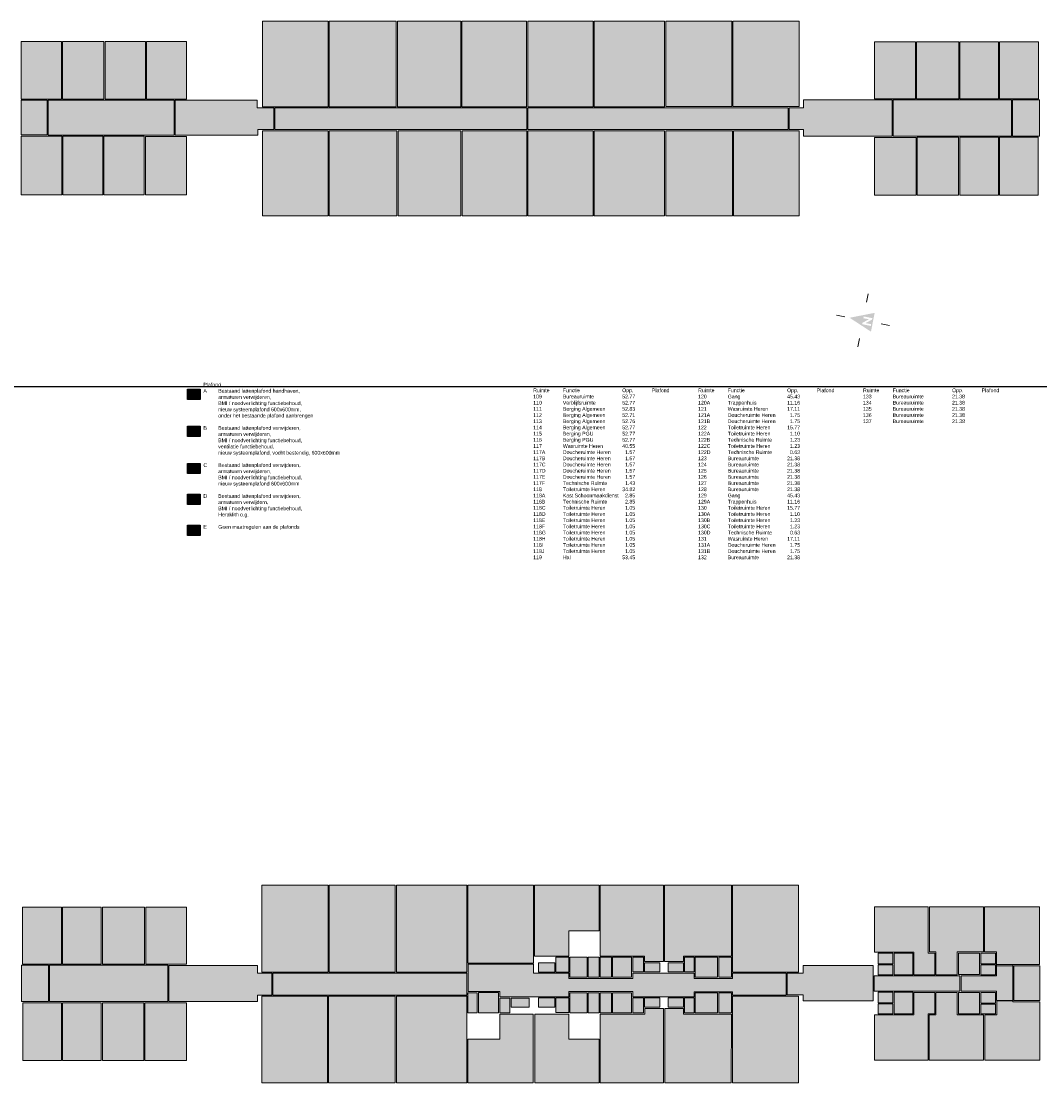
# Model space of a CAD drawing. Header units: millimetres. Extents: x 362177 to 5000048, y 157834 to 733119.
# Tile 138 of 152: x 901387 to 1000220, y 628377 to 731368. Entities that reach past the tile are written whole.
import ezdxf

# ---------------------------------------------------------------- set-up
doc = ezdxf.new("R2010")
doc.units = ezdxf.units.MM
doc.set_wipeout_variables(frame=1)
doc.layers.get('DEFPOINTS').update_dxf_attribs({"color": 255})
doc.layers.add('X-L0_C_afwerking', color=7, linetype='Continuous', lineweight=5)
doc.layers.add('X-L0_C_plafondafwerking', color=7, linetype='Continuous')
doc.styles.add('DVD_VBC_Arial', font='arial.ttf')

# ---------------------------------------------------------------- blocks, each defined once
blk = doc.blocks.new('DVDVB_05_-S-_noordpijl1191')
at = {"color": 7, "linetype": 'Continuous', "lineweight": 13}
for p, q in [((0, 13.04), (0, 9.04)), ((-13.04, -0.01), (-9.04, -0.01)), ((13.04, -0.01), (9.04, -0.01)), ((0, -13.05), (0, -9.05))]:
    blk.add_line(p, q, dxfattribs=at)
at = {"color": 7, "linetype": 'Continuous', "lineweight": 0, "extrusion": (0, 0, -1)}
blk.add_solid([(4.64, -4.86), (0, 6.62), (-4.64, -4.86)], dxfattribs=at)
blk.add_wipeout([(-1.92, 0), (-1.2, 0), (1.06, -2.75), (1.06, 0), (1.92, 0), (1.92, -4.27), (1.21, -4.27), (-1.06, -1.51), (-1.06, -4.27), (-1.92, -4.27)])

msp = doc.modelspace()

# ---------------------------------------------------------------- hatches: boundary and pattern name
at = {"layer": 'X-L0_C_plafondafwerking', "transparency": 33554559}
h = msp.add_hatch(color=31, dxfattribs=at)
h.dxf.hatch_style = 1
h.paths.add_polyline_path([(924795, 731363), (924795, 723075), (931160, 723075), (931160, 731363)])
h = msp.add_hatch(color=51, dxfattribs=at)
h.dxf.hatch_style = 1
h.paths.add_polyline_path([(931270, 731363), (937782, 731363), (937782, 723073), (931270, 723073)])
h = msp.add_hatch(color=51, dxfattribs=at)
h.dxf.hatch_style = 1
h.paths.add_polyline_path([(937892, 731368), (944032, 731368), (944032, 723072), (937892, 723072)])
h = msp.add_hatch(color=51, dxfattribs=at)
h.dxf.hatch_style = 1
h.paths.add_polyline_path([(944142, 731363), (950419, 731363), (950419, 723072), (944142, 723072)])
h = msp.add_hatch(color=51, dxfattribs=at)
h.dxf.hatch_style = 1
h.paths.add_polyline_path([(950529, 731363), (956878, 731363), (956878, 723074), (950529, 723074)])
h = msp.add_hatch(color=51, dxfattribs=at)
h.dxf.hatch_style = 1
h.paths.add_polyline_path([(956988, 731363), (963819, 731363), (963819, 723077), (956988, 723077)])
h = msp.add_hatch(color=51, dxfattribs=at)
h.dxf.hatch_style = 1
h.paths.add_polyline_path([(963929, 731363), (970341, 731363), (970341, 723082), (963929, 723082)])
h = msp.add_hatch(color=31, dxfattribs=at)
h.dxf.hatch_style = 1
h.paths.add_polyline_path([(976860, 731363), (970451, 731363), (970451, 723082), (976870.4, 723090.1)])
h = msp.add_hatch(color=51, dxfattribs=at)
h.dxf.hatch_style = 1
h.paths.add_polyline_path([(901387, 723810), (901387, 729414), (905296, 729414), (905296, 723810)])
h = msp.add_hatch(color=51, dxfattribs=at)
h.dxf.hatch_style = 1
h.paths.add_polyline_path([(905406, 729414), (909408, 729414), (909408, 723812), (905406, 723812)])
h = msp.add_hatch(color=51, dxfattribs=at)
h.dxf.hatch_style = 1
h.paths.add_polyline_path([(909518, 729414), (913440, 729414), (913440, 723816), (909518, 723816)])
h = msp.add_hatch(color=51, dxfattribs=at)
h.dxf.hatch_style = 1
h.paths.add_polyline_path([(917422, 729414), (913550, 729414), (913550, 723819), (917422, 723819)])
h = msp.add_hatch(color=51, dxfattribs=at)
h.dxf.hatch_style = 1
h.paths.add_polyline_path([(984189, 729382), (988152, 729382), (988152, 723851), (984189, 723851)])
h = msp.add_hatch(color=51, dxfattribs=at)
h.dxf.hatch_style = 1
h.paths.add_polyline_path([(988262, 729382), (992351, 729382), (992351, 723851), (988262, 723851)])
h = msp.add_hatch(color=51, dxfattribs=at)
h.dxf.hatch_style = 1
h.paths.add_polyline_path([(992461, 729382), (996212, 729382), (996212, 723851), (992461, 723851)])
h = msp.add_hatch(color=51, dxfattribs=at)
h.dxf.hatch_style = 1
h.paths.add_polyline_path([(996322, 729382), (1000086, 729382), (1000086, 723851), (996322, 723851)])
h = msp.add_hatch(color=103, dxfattribs=at)
h.dxf.hatch_style = 1
h.paths.add_polyline_path([(901387, 720331), (901387, 723700), (903901, 723700), (903901, 720331)])
h = msp.add_hatch(color=103, dxfattribs=at)
h.dxf.hatch_style = 1
h.paths.add_polyline_path([(904011, 723705), (916214, 723705), (916214, 720320), (904011, 720320)])
h = msp.add_hatch(color=131, dxfattribs=at)
h.dxf.hatch_style = 1
h.paths.add_polyline_path([(916324, 723710), (916324, 720307), (924355, 720307), (924355, 720862), (925886, 720862), (925886, 722965), (924274, 722965), (924274, 723710)])
h = msp.add_hatch(color=131, dxfattribs=at)
h.dxf.hatch_style = 1
h.paths.add_polyline_path([(985890, 723741), (985890, 720218), (977300, 720218), (977300, 720856), (975910, 720856), (975910, 722972), (977295, 722972), (977295, 723742)])
h = msp.add_hatch(color=103, dxfattribs=at)
h.dxf.hatch_style = 1
h.paths.add_polyline_path([(986000, 723741), (997463, 723741), (997463, 720218), (986000, 720218)])
h = msp.add_hatch(color=103, dxfattribs=at)
h.dxf.hatch_style = 1
h.paths.add_polyline_path([(1000186, 723741), (1000186, 720218), (997573, 720218), (997573, 723741)])
h = msp.add_hatch(color=103, dxfattribs=at)
h.dxf.hatch_style = 1
h.paths.add_polyline_path([(925996, 722964), (950432, 722964), (950432, 720856), (925996, 720856)])
h = msp.add_hatch(color=103, dxfattribs=at)
h.dxf.hatch_style = 1
h.paths.add_polyline_path([(950542, 722967), (975800, 722967), (975800, 720856), (950542, 720856)])
h = msp.add_hatch(color=51, dxfattribs=at)
h.dxf.hatch_style = 1
h.paths.add_polyline_path([(905315, 714534), (905315, 720221), (901387, 720221), (901387, 714534)])
h = msp.add_hatch(color=51, dxfattribs=at)
h.dxf.hatch_style = 1
h.paths.add_polyline_path([(909308, 714534), (905425, 714534), (905425, 720212), (909308, 720212)])
h = msp.add_hatch(color=51, dxfattribs=at)
h.dxf.hatch_style = 1
h.paths.add_polyline_path([(913328, 720205), (909418, 720205), (909418, 714534), (913328, 714534)])
h = msp.add_hatch(color=31, dxfattribs=at)
h.dxf.hatch_style = 1
h.paths.add_polyline_path([(913438, 720200), (917415, 720200), (917415, 714534), (913438, 714534)])
h = msp.add_hatch(color=51, dxfattribs=at)
h.dxf.hatch_style = 1
h.paths.add_polyline_path([(924795, 712500), (924795, 720746), (931168, 720746), (931168, 712500)])
h = msp.add_hatch(color=51, dxfattribs=at)
h.dxf.hatch_style = 1
h.paths.add_polyline_path([(931278, 712500), (931278, 720746), (937848, 720746), (937848, 712500)])
h = msp.add_hatch(color=51, dxfattribs=at)
h.dxf.hatch_style = 1
h.paths.add_polyline_path([(937958, 720746), (944050, 720746), (944050, 712500), (937958, 712500)])
h = msp.add_hatch(color=51, dxfattribs=at)
h.dxf.hatch_style = 1
h.paths.add_polyline_path([(944160, 720746), (950436, 720746), (950436, 712500), (944160, 712500)])
h = msp.add_hatch(color=51, dxfattribs=at)
h.dxf.hatch_style = 1
h.paths.add_polyline_path([(950546, 720746), (956884, 720746), (956884, 712500), (950546, 712500)])
h = msp.add_hatch(color=51, dxfattribs=at)
h.dxf.hatch_style = 1
h.paths.add_polyline_path([(956994, 720746), (963822, 720746), (963822, 712500), (956994, 712500)])
h = msp.add_hatch(color=51, dxfattribs=at)
h.dxf.hatch_style = 1
h.paths.add_polyline_path([(963932, 720746), (970393, 720746), (970393, 712500), (963932, 712500)])
h = msp.add_hatch(color=31, dxfattribs=at)
h.dxf.hatch_style = 1
h.paths.add_polyline_path([(970503, 720746), (976860, 720746), (976860, 712500), (970503, 712500)])
h = msp.add_hatch(color=51, dxfattribs=at)
h.dxf.hatch_style = 1
h.paths.add_polyline_path([(984189, 714505), (988213, 714505), (988213, 720100), (984189, 720100)])
h = msp.add_hatch(color=51, dxfattribs=at)
h.dxf.hatch_style = 1
h.paths.add_polyline_path([(988318, 714496), (988318, 720108), (992346, 720108), (992346, 714496)])
h = msp.add_hatch(color=51, dxfattribs=at)
h.dxf.hatch_style = 1
h.paths.add_polyline_path([(992456, 720108), (996206, 720108), (996206, 714496), (992456, 714496)])
h = msp.add_hatch(color=51, dxfattribs=at)
h.dxf.hatch_style = 1
h.paths.add_polyline_path([(996316, 720108), (1000076, 720108), (1000076, 714496), (996316, 714496)])
h = msp.add_hatch(color=51, dxfattribs=at)
h.dxf.hatch_style = 1
h.paths.add_polyline_path([(918735, 695672.7), (917535, 695672.7), (917535, 694672.7), (918735, 694672.7)])
h = msp.add_hatch(color=31, dxfattribs=at)
h.dxf.hatch_style = 1
h.paths.add_polyline_path([(917535, 692072.7), (918735, 692072.7), (918735, 691072.7), (917535, 691072.7)])
h = msp.add_hatch(color=103, dxfattribs=at)
h.dxf.hatch_style = 1
h.paths.add_polyline_path([(917535, 688472.7), (918735, 688472.7), (918735, 687472.7), (917535, 687472.7)])
h = msp.add_hatch(color=131, dxfattribs=at)
h.dxf.hatch_style = 1
h.paths.add_polyline_path([(917535, 685472.7), (918735, 685472.7), (918735, 684472.7), (917535, 684472.7)])
h = msp.add_hatch(color=211, dxfattribs=at)
h.dxf.hatch_style = 1
h.paths.add_polyline_path([(917535, 682472.7), (918735, 682472.7), (918735, 681472.7), (917535, 681472.7)])
h = msp.add_hatch(color=31, dxfattribs=at)
h.dxf.hatch_style = 1
h.paths.add_polyline_path([(924746, 639111), (931157, 639111), (931157, 647551), (924746, 647551)])
h = msp.add_hatch(color=51, dxfattribs=at)
h.dxf.hatch_style = 1
h.paths.add_polyline_path([(937679, 647551), (931267, 647551), (931267, 639115), (937679, 639115)])
h = msp.add_hatch(color=51, dxfattribs=at)
h.dxf.hatch_style = 1
h.paths.add_polyline_path([(944620, 647551), (937789, 647551), (937789, 639109), (944620, 639109)])
h = msp.add_hatch(color=51, dxfattribs=at)
h.dxf.hatch_style = 1
h.paths.add_polyline_path([(944730, 639986), (951079, 639986), (951079, 647551), (944730, 647551)])
h = msp.add_hatch(color=51, dxfattribs=at)
h.dxf.hatch_style = 1
h.paths.add_polyline_path([(954535, 643115), (957466, 643115), (957472, 647551), (951187, 647551), (951187, 640660), (954535, 640672)])
h = msp.add_hatch(color=51, dxfattribs=at)
h.dxf.hatch_style = 1
h.paths.add_polyline_path([(957570, 640659), (961874, 640659), (961874, 640133), (963714, 640133), (963714, 647551), (957570, 647551)])
h = msp.add_hatch(color=51, dxfattribs=at)
h.dxf.hatch_style = 1
h.paths.add_polyline_path([(963813, 640133), (965653, 640133), (965653, 640659), (970319, 640659), (970319, 647551), (963813, 647551)])
h = msp.add_hatch(color=51, dxfattribs=at)
h.dxf.hatch_style = 1
h.paths.add_polyline_path([(970419, 639107), (976818, 639107), (976818, 647551), (970419, 647551)])
h = msp.add_hatch(color=51, dxfattribs=at)
h.dxf.hatch_style = 1
h.paths.add_polyline_path([(905286, 645399), (901521, 645399), (901521, 639883), (905286, 639883)])
h = msp.add_hatch(color=51, dxfattribs=at)
h.dxf.hatch_style = 1
h.paths.add_polyline_path([(909147, 645399), (905396, 645399), (905396, 639883), (909147, 639883)])
h = msp.add_hatch(color=51, dxfattribs=at)
h.dxf.hatch_style = 1
h.paths.add_polyline_path([(909257, 639883), (913346, 639883), (913346, 645399), (909257, 645399)])
h = msp.add_hatch(color=51, dxfattribs=at)
h.dxf.hatch_style = 1
h.paths.add_polyline_path([(913475, 639883), (917428, 639889), (917429, 645399), (913475, 645399)])
h = msp.add_hatch(color=51, dxfattribs=at)
h.dxf.hatch_style = 1
h.paths.add_polyline_path([(990039, 640961), (989395, 640961), (989395, 645431), (984187, 645431), (984187, 641060), (988007, 641060), (988007, 638864), (990039, 638864)])
h = msp.add_hatch(color=51, dxfattribs=at)
h.dxf.hatch_style = 1
h.paths.add_polyline_path([(994747, 645431), (989505, 645431), (989505, 641071), (990149, 641071), (990149, 638864), (992203, 638864), (992203, 641070), (994747, 641070)])
h = msp.add_hatch(color=51, dxfattribs=at)
h.dxf.hatch_style = 1
h.paths.add_polyline_path([(996035, 641070), (996035, 639842), (1000208, 639842), (1000208, 645431), (994857, 645431), (994857, 641070)])
h = msp.add_hatch(color=31, dxfattribs=at)
h.dxf.hatch_style = 1
h.paths.add_polyline_path([(985965, 640951), (984546, 640951), (984546, 639919), (985965, 639919)], flags=17)
h = msp.add_hatch(color=31, dxfattribs=at)
h.dxf.hatch_style = 1
h.paths.add_polyline_path([(987912, 640951), (986085, 640951), (986085, 638862.6), (987912, 638863.2)])
h = msp.add_hatch(color=31, dxfattribs=at)
h.dxf.hatch_style = 1
h.paths.add_polyline_path([(994382, 640952), (992348, 640952), (992348, 638873), (994382, 638873)], flags=17)
h = msp.add_hatch(color=31, dxfattribs=at)
h.dxf.hatch_style = 1
h.paths.add_polyline_path([(995920, 640951), (994747, 640951), (994501, 640951), (994501, 639919), (995920, 639919)], flags=17)
h = msp.add_hatch(color=103, dxfattribs=at)
h.dxf.hatch_style = 1
h.paths.add_polyline_path([(904035, 639773), (901421, 639773), (901421, 636250), (904035, 636250)])
h = msp.add_hatch(color=103, dxfattribs=at)
h.dxf.hatch_style = 1
h.paths.add_polyline_path([(915608, 636250), (915608, 639773), (904145, 639773), (904145, 636250)])
h = msp.add_hatch(color=131, dxfattribs=at)
h.dxf.hatch_style = 1
h.paths.add_polyline_path([(915718, 639770), (915718, 636250), (924308, 636250), (924308, 636889), (925697, 636889), (925697, 639005), (924312, 639005), (924312, 639770)])
h = msp.add_hatch(color=103, dxfattribs=at)
h.dxf.hatch_style = 1
h.paths.add_polyline_path([(975612, 636892), (975612, 638997), (970419, 638997), (970419, 638509), (966671, 638509), (966671, 639015), (960725, 639015), (960725, 638509), (954525, 638509), (954525, 639005), (951079, 639005), (951079, 639887), (944739, 639887), (944739, 637227), (947819, 637227), (947819, 636715), (954520, 636715), (954520, 637217), (960734, 637217), (960734, 636721), (966671, 636721), (966671, 637213), (970393, 637213), (970393, 636892)])
h = msp.add_hatch(color=31, dxfattribs=at)
h.dxf.hatch_style = 1
h.paths.add_polyline_path([(951591, 639113), (953163, 639113), (953163, 640016), (951591, 640016)])
h = msp.add_hatch(color=51, dxfattribs=at)
h.dxf.hatch_style = 1
h.paths.add_polyline_path([(953270, 639123), (954517, 639123), (954517, 640561), (953270, 640561)])
h = msp.add_hatch(color=31, dxfattribs=at)
h.dxf.hatch_style = 1
h.paths.add_polyline_path([(956295, 638619), (956295, 640561), (954628, 640561), (954628, 638619)])
h = msp.add_hatch(color=31, dxfattribs=at)
h.dxf.hatch_style = 1
h.paths.add_polyline_path([(956405, 640561), (956405, 638619), (957480, 638619), (957480, 640561)])
h = msp.add_hatch(color=31, dxfattribs=at)
h.dxf.hatch_style = 1
h.paths.add_polyline_path([(957576, 638619), (958651, 638619), (958651, 640561), (957576, 640561)])
h = msp.add_hatch(color=31, dxfattribs=at)
h.dxf.hatch_style = 1
h.paths.add_polyline_path([(958761, 638619), (960620, 638619), (960620, 640561), (958761, 640561)])
h = msp.add_hatch(color=51, dxfattribs=at)
h.dxf.hatch_style = 1
h.paths.add_polyline_path([(961775, 640561), (960735, 640561), (960735, 639125), (961775, 639125)])
h = msp.add_hatch(color=31, dxfattribs=at)
h.dxf.hatch_style = 1
h.paths.add_polyline_path([(961880, 639125), (963369, 639125), (963369, 640018), (961880, 640018)])
h = msp.add_hatch(color=31, dxfattribs=at)
h.dxf.hatch_style = 1
h.paths.add_polyline_path([(964156, 640018), (964156, 639125), (965644, 639125), (965644, 640018)])
h = msp.add_hatch(color=51, dxfattribs=at)
h.dxf.hatch_style = 1
h.paths.add_polyline_path([(966671, 640561), (965754, 640561), (965754, 639125), (966671, 639125)])
h = msp.add_hatch(color=31, dxfattribs=at)
h.dxf.hatch_style = 1
h.paths.add_polyline_path([(966781, 638619), (968957, 638619), (968957, 640561), (966781, 640561)])
h = msp.add_hatch(color=31, dxfattribs=at)
h.dxf.hatch_style = 1
h.paths.add_polyline_path([(969067, 638619), (970309, 638619), (970309, 640561), (969067, 640561)])
h = msp.add_hatch(color=131, dxfattribs=at)
h.dxf.hatch_style = 1
h.paths.add_polyline_path([(984039, 636317), (984039, 639742), (977264, 639742), (977264, 638997), (975722, 638997), (975722, 636896), (977253, 636896), (977253, 636317)])
h = msp.add_hatch(color=31, dxfattribs=at)
h.dxf.hatch_style = 1
h.paths.add_polyline_path([(985965, 639822), (984546, 639822), (984546, 638862), (985965, 638862.5)])
h = msp.add_hatch(color=103, dxfattribs=at)
h.dxf.hatch_style = 1
h.paths.add_polyline_path([(997601.9, 639732), (996035, 639732), (996035, 638754), (992583, 638754), (992583, 637252), (996035, 637252), (996035, 636364), (997600, 636364)])
h = msp.add_hatch(color=31, dxfattribs=at)
h.dxf.hatch_style = 1
h.paths.add_polyline_path([(995920, 639822), (994501, 639822), (994501, 638862), (995920, 638862)], flags=17)
h = msp.add_hatch(color=103, dxfattribs=at)
h.dxf.hatch_style = 1
h.paths.add_polyline_path([(997707, 636363), (1000220, 636363), (1000220, 639732), (997707, 639732)])
h = msp.add_hatch(color=103, dxfattribs=at)
h.dxf.hatch_style = 1
h.paths.add_polyline_path([(944629, 636888), (944629, 638999), (925808, 638999), (925808, 636888)])
h = msp.add_hatch(color=103, dxfattribs=at)
h.dxf.hatch_style = 1
h.paths.add_polyline_path([(984149, 638754), (984149, 637257), (992473, 637257), (992473, 638754)])
h = msp.add_hatch(color=31, dxfattribs=at)
h.dxf.hatch_style = 1
h.paths.add_polyline_path([(931105, 636778), (924747, 636778), (924747, 628377), (931105, 628377)])
h = msp.add_hatch(color=51, dxfattribs=at)
h.dxf.hatch_style = 1
h.paths.add_polyline_path([(931215, 628377), (937675, 628377), (937675, 636778), (931215, 636778)])
h = msp.add_hatch(color=51, dxfattribs=at)
h.dxf.hatch_style = 1
h.paths.add_polyline_path([(937785, 628377), (944614, 628377), (944614, 636778), (937785, 636778)])
h = msp.add_hatch(color=31, dxfattribs=at)
h.dxf.hatch_style = 1
h.paths.add_polyline_path([(944732, 635170), (945640, 635170), (945640, 637111), (944732, 637111)])
h = msp.add_hatch(color=31, dxfattribs=at)
h.dxf.hatch_style = 1
h.paths.add_polyline_path([(945750, 635162), (947708, 635162), (947708, 637120), (945750, 637120)])
h = msp.add_hatch(color=51, dxfattribs=at)
h.dxf.hatch_style = 1
h.paths.add_polyline_path([(947818, 635155), (948803, 635155), (948803, 636595), (947818, 636595)])
h = msp.add_hatch(color=31, dxfattribs=at)
h.dxf.hatch_style = 1
h.paths.add_polyline_path([(950658, 636600), (948913, 636600), (948913, 635718), (950658, 635718)])
h = msp.add_hatch(color=31, dxfattribs=at)
h.dxf.hatch_style = 1
h.paths.add_polyline_path([(953163, 635701), (953163, 636604), (951591, 636604), (951591, 635701)])
h = msp.add_hatch(color=51, dxfattribs=at)
h.dxf.hatch_style = 1
h.paths.add_polyline_path([(954517, 636617), (953270, 636617), (953270, 635179), (954517, 635179)])
h = msp.add_hatch(color=31, dxfattribs=at)
h.dxf.hatch_style = 1
h.paths.add_polyline_path([(954628, 635156), (956295, 635156), (956295, 637098), (954628, 637098)])
h = msp.add_hatch(color=31, dxfattribs=at)
h.dxf.hatch_style = 1
h.paths.add_polyline_path([(956405, 635156), (957480, 635156), (957480, 637098), (956405, 637098)])
h = msp.add_hatch(color=31, dxfattribs=at)
h.dxf.hatch_style = 1
h.paths.add_polyline_path([(958651, 637098), (957576, 637098), (957576, 635156), (958651, 635156)])
h = msp.add_hatch(color=31, dxfattribs=at)
h.dxf.hatch_style = 1
h.paths.add_polyline_path([(960620, 635156), (960620, 637098), (958761, 637098), (958761, 635156)])
h = msp.add_hatch(color=51, dxfattribs=at)
h.dxf.hatch_style = 1
h.paths.add_polyline_path([(960735, 635175), (961775, 635175), (961775, 636611), (960735, 636611)])
h = msp.add_hatch(color=31, dxfattribs=at)
h.dxf.hatch_style = 1
h.paths.add_polyline_path([(961880, 635716), (963369, 635716), (963369, 636609), (961880, 636609)])
h = msp.add_hatch(color=31, dxfattribs=at)
h.dxf.hatch_style = 1
h.paths.add_polyline_path([(965644, 635716), (965644, 636609), (964156, 636609), (964156, 635716)])
h = msp.add_hatch(color=51, dxfattribs=at)
h.dxf.hatch_style = 1
h.paths.add_polyline_path([(965754, 635175), (966671, 635175), (966671, 636611), (965754, 636611)])
h = msp.add_hatch(color=31, dxfattribs=at)
h.dxf.hatch_style = 1
h.paths.add_polyline_path([(968957, 635156), (968957, 637098), (966781, 637098), (966781, 635156)])
h = msp.add_hatch(color=31, dxfattribs=at)
h.dxf.hatch_style = 1
h.paths.add_polyline_path([(969067, 635156), (970309, 635156), (970309, 637098), (969067, 637098)])
h = msp.add_hatch(color=51, dxfattribs=at)
h.dxf.hatch_style = 1
h.paths.add_polyline_path([(970393, 628377), (976813, 628377), (976813, 636783), (970393, 636783)])
h = msp.add_hatch(color=51, dxfattribs=at)
h.dxf.hatch_style = 1
h.paths.add_polyline_path([(989395, 635068), (990039, 635068), (990039, 637148), (988007, 637148), (988007, 634969), (984191, 634969), (984191, 630579), (989395, 630579)])
h = msp.add_hatch(color=31, dxfattribs=at)
h.dxf.hatch_style = 1
h.paths.add_polyline_path([(985965, 637156), (984546, 637156), (984546, 636123), (985965, 636123)])
h = msp.add_hatch(color=31, dxfattribs=at)
h.dxf.hatch_style = 1
h.paths.add_polyline_path([(987912, 637156), (986085, 637156), (986085, 635066), (987912, 635066)])
h = msp.add_hatch(color=51, dxfattribs=at)
h.dxf.hatch_style = 1
h.paths.add_polyline_path([(994746, 634969), (992219, 634969), (992219, 637147.6), (990138, 637148), (990138, 634969), (989494, 634969), (989494, 630579), (994746, 630579)])
h = msp.add_hatch(color=31, dxfattribs=at)
h.dxf.hatch_style = 1
h.paths.add_polyline_path([(994382, 637147.3), (992348, 637147.6), (992348, 635068), (994382, 635068)], flags=17)
h = msp.add_hatch(color=31, dxfattribs=at)
h.dxf.hatch_style = 1
h.paths.add_polyline_path([(995920, 637147), (994501, 637147), (994501, 636114), (995920, 636114)])
h = msp.add_hatch(color=51, dxfattribs=at)
h.dxf.hatch_style = 1
h.paths.add_polyline_path([(905291, 636140), (901531, 636140), (901531, 630543), (905291, 630543)])
h = msp.add_hatch(color=51, dxfattribs=at)
h.dxf.hatch_style = 1
h.paths.add_polyline_path([(909152, 636140), (905401, 636140), (905401, 630543), (909152, 630543)])
h = msp.add_hatch(color=51, dxfattribs=at)
h.dxf.hatch_style = 1
h.paths.add_polyline_path([(909262, 630543), (913290, 630543), (913290, 636140), (909262, 636140)])
h = msp.add_hatch(color=51, dxfattribs=at)
h.dxf.hatch_style = 1
h.paths.add_polyline_path([(913393, 630543), (917428, 630543), (917428, 636143), (913393, 636143)])
h = msp.add_hatch(color=51, dxfattribs=at)
h.dxf.hatch_style = 1
h.paths.add_polyline_path([(963716, 628377), (963716, 635577), (961890, 635577), (961890, 635034), (957576, 635034), (957576, 628377)])
h = msp.add_hatch(color=51, dxfattribs=at)
h.dxf.hatch_style = 1
h.paths.add_polyline_path([(970283.1, 628377), (970309, 635034), (965644, 635034), (965644, 635577), (963826, 635577), (963826, 628377)])
h = msp.add_hatch(color=31, dxfattribs=at)
h.dxf.hatch_style = 1
h.paths.add_polyline_path([(985965, 636027), (984546, 636027), (984546, 635066), (985965, 635066)], flags=17)
h = msp.add_hatch(color=31, dxfattribs=at)
h.dxf.hatch_style = 1
h.paths.add_polyline_path([(995920, 636018), (994501, 636018), (994501, 635057), (995920, 635057)])
h = msp.add_hatch(color=51, dxfattribs=at)
h.dxf.hatch_style = 1
h.paths.add_polyline_path([(1000220, 636235), (997612, 636235), (997612, 636335), (996040, 636335), (996040, 634962), (994885, 634962), (994885, 630579), (1000220, 630579)])
h = msp.add_hatch(color=51, dxfattribs=at)
h.dxf.hatch_style = 1
h.paths.add_polyline_path([(947816, 632605), (944724, 632605), (944724, 628377), (951076, 628377), (951076, 635038), (948819, 635038), (948819, 635048), (947816, 635048)])
h = msp.add_hatch(color=51, dxfattribs=at)
h.dxf.hatch_style = 1
h.paths.add_polyline_path([(957466, 628377), (957466, 632605), (954535, 632605), (954535, 635042), (953270, 635042), (953270, 635038), (951217, 635038), (951217, 628377)])

# ---------------------------------------------------------------- linework, layer by layer
for points in [[(917535, 695672.7), (918735, 695672.7), (918735, 694672.7), (917535, 694672.7)], [(917535, 692072.7), (918735, 692072.7), (918735, 691072.7), (917535, 691072.7)], [(917535, 688472.7), (918735, 688472.7), (918735, 687472.7), (917535, 687472.7)], [(917535, 685472.7), (918735, 685472.7), (918735, 684472.7), (917535, 684472.7)], [(917535, 682472.7), (918735, 682472.7), (918735, 681472.7), (917535, 681472.7)]]:
    msp.add_lwpolyline(points, close=True)
at = {"layer": 'DEFPOINTS'}
msp.add_xline((570064, 695927), (1, 0), dxfattribs=at)
at = {"layer": 'X-L0_C_afwerking'}
for points in [[(924795, 731363), (924795, 723075), (931160, 723075), (931160, 731363)], [(931270, 731363), (937782, 731363), (937782, 723073), (931270, 723073)], [(937892, 731368), (944032, 731368), (944032, 723072), (937892, 723072)], [(944142, 731363), (950419, 731363), (950419, 723072), (944142, 723072)], [(950529, 731363), (956878, 731363), (956878, 723074), (950529, 723074)], [(956988, 731363), (963819, 731363), (963819, 723077), (956988, 723077)], [(963929, 731363), (970341, 731363), (970341, 723082), (963929, 723082)], [(976860, 731363), (970451, 731363), (970451, 723082), (976870.4, 723090.1)], [(901387, 723810), (901387, 729414), (905296, 729414), (905296, 723810)], [(905406, 729414), (909408, 729414), (909408, 723812), (905406, 723812)], [(909518, 729414), (913440, 729414), (913440, 723816), (909518, 723816)], [(917422, 729414), (913550, 729414), (913550, 723819), (917422, 723819)], [(984189, 729382), (988152, 729382), (988152, 723851), (984189, 723851)], [(988262, 729382), (992351, 729382), (992351, 723851), (988262, 723851)], [(992461, 729382), (996212, 729382), (996212, 723851), (992461, 723851)], [(996322, 729382), (1000086, 729382), (1000086, 723851), (996322, 723851)], [(901387, 720331), (901387, 723700), (903901, 723700), (903901, 720331)], [(904011, 723705), (916214, 723705), (916214, 720320), (904011, 720320)], [(916324, 723710), (916324, 720307), (924355, 720307), (924355, 720862), (925886, 720862), (925886, 722965), (924274, 722965), (924274, 723710)], [(985890, 723741), (985890, 720218), (977300, 720218), (977300, 720856), (975910, 720856), (975910, 722972), (977295, 722972), (977295, 723742)], [(986000, 723741), (997463, 723741), (997463, 720218), (986000, 720218)], [(1000186, 723741), (1000186, 720218), (997573, 720218), (997573, 723741)], [(925996, 722964), (950432, 722964), (950432, 720856), (925996, 720856)], [(950542, 722967), (975800, 722967), (975800, 720856), (950542, 720856)], [(905315, 714534), (905315, 720221), (901387, 720221), (901387, 714534)], [(909308, 714534), (905425, 714534), (905425, 720212), (909308, 720212)], [(913328, 720205), (909418, 720205), (909418, 714534), (913328, 714534)], [(913438, 720200), (917415, 720200), (917415, 714534), (913438, 714534)], [(924795, 712500), (924795, 720746), (931168, 720746), (931168, 712500)], [(931278, 712500), (931278, 720746), (937848, 720746), (937848, 712500)], [(937958, 720746), (944050, 720746), (944050, 712500), (937958, 712500)], [(944160, 720746), (950436, 720746), (950436, 712500), (944160, 712500)], [(950546, 720746), (956884, 720746), (956884, 712500), (950546, 712500)], [(956994, 720746), (963822, 720746), (963822, 712500), (956994, 712500)], [(963932, 720746), (970393, 720746), (970393, 712500), (963932, 712500)], [(970503, 720746), (976860, 720746), (976860, 712500), (970503, 712500)], [(984189, 714505), (988213, 714505), (988213, 720100), (984189, 720100)], [(988318, 714496), (988318, 720108), (992346, 720108), (992346, 714496)], [(992456, 720108), (996206, 720108), (996206, 714496), (992456, 714496)], [(996316, 720108), (1000076, 720108), (1000076, 714496), (996316, 714496)], [(924746, 639111), (931157, 639111), (931157, 647551), (924746, 647551)], [(931267, 647551), (937679, 647551), (937679, 639115), (931267, 639115)], [(937789, 639109), (944620, 639109), (944620, 647551), (937789, 647551)], [(944730, 647551), (951079, 647551), (951079, 639986), (944730, 639986)], [(970419, 639107), (976818, 639107), (976818, 647551), (970419, 647551)], [(901521, 639883), (905286, 639883), (905286, 645399), (901521, 645399)], [(905396, 645399), (909147, 645399), (909147, 639883), (905396, 639883)], [(984546, 640951), (985965, 640951), (985965, 639919), (984546, 639919)], [(986085, 640951), (987912, 640951), (987912, 638862), (986085, 638862)], [(992348, 640952), (994382, 640952), (994382, 638873), (992348, 638873)], [(994501, 640951), (995920, 640951), (995920, 639919), (994501, 639919)], [(901421, 639773), (904035, 639773), (904035, 636250), (901421, 636250)], [(904145, 636250), (915608, 636250), (915608, 639773), (904145, 639773)], [(951591, 640016), (953163, 640016), (953163, 639113), (951591, 639113)], [(953270, 640561), (954517, 640561), (954517, 639123), (953270, 639123)], [(954628, 640561), (956295, 640561), (956295, 638619), (954628, 638619)], [(956405, 640561), (957480, 640561), (957480, 638619), (956405, 638619)], [(957576, 640561), (958651, 640561), (958651, 638619), (957576, 638619)], [(958761, 640561), (960620, 640561), (960620, 638619), (958761, 638619)], [(960735, 640561), (961775, 640561), (961775, 639125), (960735, 639125)], [(961880, 640018), (963369, 640018), (963369, 639125), (961880, 639125)], [(964156, 640018), (965644, 640018), (965644, 639125), (964156, 639125)], [(965754, 640561), (966671, 640561), (966671, 639125), (965754, 639125)], [(966781, 640561), (968957, 640561), (968957, 638619), (966781, 638619)], [(969067, 640561), (970309, 640561), (970309, 638619), (969067, 638619)], [(984546, 639822), (985965, 639822), (985965, 638862), (984546, 638862)], [(994501, 639822), (995920, 639822), (995920, 638862), (994501, 638862)], [(997707, 639732), (1000220, 639732), (1000220, 636363), (997707, 636363)], [(925808, 638999), (944629, 638999), (944629, 636888), (925808, 636888)], [(984149, 638754), (992473, 638754), (992473, 637257), (984149, 637257)], [(931105, 636778), (924747, 636778), (924747, 628377), (931105, 628377)], [(931215, 636778), (937675, 636778), (937675, 628377), (931215, 628377)], [(937785, 628377), (944614, 628377), (944614, 636778), (937785, 636778)], [(944732, 637111), (945640, 637111), (945640, 635170), (944732, 635170)], [(945750, 637120), (947708, 637120), (947708, 635162), (945750, 635162)], [(947818, 636595), (948803, 636595), (948803, 635155), (947818, 635155)], [(948913, 636600), (950658, 636600), (950658, 635718), (948913, 635718)], [(951591, 636604), (953163, 636604), (953163, 635701), (951591, 635701)], [(954517, 636617), (953270, 636617), (953270, 635179), (954517, 635179)], [(954628, 637098), (956295, 637098), (956295, 635156), (954628, 635156)], [(956405, 637098), (957480, 637098), (957480, 635156), (956405, 635156)], [(957576, 637098), (958651, 637098), (958651, 635156), (957576, 635156)], [(958761, 637098), (960620, 637098), (960620, 635156), (958761, 635156)], [(960735, 636611), (961775, 636611), (961775, 635175), (960735, 635175)], [(961880, 636609), (963369, 636609), (963369, 635716), (961880, 635716)], [(964156, 636609), (965644, 636609), (965644, 635716), (964156, 635716)], [(965754, 636611), (966671, 636611), (966671, 635175), (965754, 635175)], [(966781, 635156), (968957, 635156), (968957, 637098), (966781, 637098)], [(969067, 637098), (970309, 637098), (970309, 635156), (969067, 635156)], [(970393, 636783), (976813, 636783), (976813, 628377), (970393, 628377)], [(984546, 637156), (985965, 637156), (985965, 636123), (984546, 636123)], [(986085, 637156), (987912, 637156), (987912, 635066), (986085, 635066)], [(992348, 637148), (994382, 637148), (994382, 635068), (992348, 635068)], [(994501, 637147), (995920, 637147), (995920, 636114), (994501, 636114)], [(901531, 630543), (905291, 630543), (905291, 636140), (901531, 636140)], [(905401, 636140), (909152, 636140), (909152, 630543), (905401, 630543)], [(909262, 630543), (913290, 630543), (913290, 636140), (909262, 636140)], [(913393, 636143), (917428, 636143), (917428, 630543), (913393, 630543)], [(984546, 636027), (985965, 636027), (985965, 635066), (984546, 635066)], [(994501, 636018), (995920, 636018), (995920, 635057), (994501, 635057)]]:
    msp.add_lwpolyline(points, close=True, dxfattribs=at)
at = {"layer": 'X-L0_C_afwerking', "flags": 128}
for points in [[(951187, 640660), (954535, 640672), (954535, 643115), (957466, 643115), (957472, 647551), (951187, 647551)], [(957570, 640659), (961874, 640659), (961874, 640133), (963714, 640133), (963714, 647551), (957570, 647551)], [(963813, 640133), (965653, 640133), (965653, 640659), (970319, 640659), (970319, 647551), (963813, 647551)], [(909257, 639883), (913346, 639883), (913346, 645399), (909257, 645399)], [(913475, 645399), (917429, 645399), (917428, 639889), (913475, 639883)], [(984187, 641060), (988007, 641060), (988007, 638864), (990039, 638864), (990039, 640961), (989395, 640961), (989395, 645431), (984187, 645431)], [(989505, 641071), (990149, 641071), (990149, 638864), (992203, 638864), (992203, 641070), (994747, 641070), (994747, 645431), (989505, 645431)], [(992583, 638754), (992583, 637252), (996035, 637252), (996035, 636364), (997600, 636364), (997602, 639842), (1000208, 639842), (1000208, 645431), (994857, 645431), (994857, 641070), (996035, 641070), (996035, 638754)], [(994857, 641070), (996035, 641070), (996035, 639842), (1000208, 639842), (1000208, 645431), (994857, 645431)], [(915718, 639770), (915718, 636250), (924308, 636250), (924308, 636889), (925697, 636889), (925697, 639005), (924312, 639005), (924312, 639770)], [(944739, 639887), (944739, 637227), (947819, 637227), (947819, 636715), (954520, 636715), (954520, 637217), (960734, 637217), (960734, 636721), (966671, 636721), (966671, 637213), (970393, 637213), (970393, 636892), (975612, 636892), (975612, 638997), (970419, 638997), (970419, 638509), (966671, 638509), (966671, 639015), (960725, 639015), (960725, 638509), (954525, 638509), (954525, 639005), (951079, 639005), (951079, 639887)], [(984039, 639742), (984039, 636317), (977253, 636317), (977253, 636896), (975722, 636896), (975722, 638997), (977264, 638997), (977264, 639742)], [(997601.9, 639732), (996035, 639732), (996035, 638754), (992583, 638754), (992583, 637252), (996035, 637252), (996035, 636364), (997600, 636364)], [(984191, 634969), (988007, 634969), (988007, 637148), (990039, 637148), (990039, 635068), (989395, 635068), (989395, 630579), (984191, 630579)], [(989494, 634969), (990138, 634969), (990138, 637148), (992219, 637148), (992219, 634969), (994746, 634969), (994746, 630579), (989494, 630579)], [(963716, 635577), (961890, 635577), (961890, 635034), (957576, 635034), (957576, 628377), (963716, 628377)], [(963826, 635577), (963826, 628377), (970283.1, 628377), (970309, 635034), (965644, 635034), (965644, 635577)], [(994885, 634962), (994885, 630579), (1000220, 630579), (1000220, 636235), (997612, 636235), (997612, 636335), (996040, 636335), (996040, 634962)], [(994885, 634962), (996040, 634962), (996040, 636335), (997612, 636335), (997612, 636235), (1000220, 636235), (1000220, 630579), (994885, 630579)], [(951076, 635038), (948819, 635038), (948819, 635048), (947816, 635048), (947816, 632605), (944724, 632605), (944724, 628377), (951076, 628377)], [(951217, 635038), (951217, 628377), (957466, 628377), (957466, 632605), (954535, 632605), (954535, 635042), (953270, 635042), (953270, 635038)]]:
    msp.add_lwpolyline(points, close=True, dxfattribs=at)

# ---------------------------------------------------------------- block references
at = {"layer": 'X-L0_C_afwerking', "xscale": 200.0000000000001, "yscale": 200.0000000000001, "rotation": 79}
msp.add_blockref('DVDVB_05_-S-_noordpijl1191', (983064, 702346), dxfattribs=at)

# ---------------------------------------------------------------- texts
at = {"char_height": 360, "attachment_point": 1, "style": 'DVD_VBC_Arial'}
for s, width, insert in [('Plafond\\PA^IBestaand lattenplafond handhaven,\\P^Iarmaturen verwijderen,\\P^IBMI / noodverlichting functiebehoud,\\P^Inieuw systeemplafond 600x600mm,\\P^Ionder het bestaande plafond aanbrengen\\P\\PB^IBestaand lattenplafond verwijderen,\\P^Iarmaturen verwijderen,\\P^IBMI / noodverlichting functiebehoud,\\P^Iventilatie functiebehoud,\\P^Inieuw systeemplafond, vocht bestendig, 600x600mm\\P\\PC ^IBestaand lattenplafond verwijderen,\\P^Iarmaturen verwijderen,\\P^IBMI / noodverlichting functiebehoud,\\P^Inieuw systeemplafond 600x600mm\\P\\PD^IBestaand lattenplafond verwijderen,\\P^Iarmaturen verwijdern,\\P^IBMI / noodverlichting functiebehoud,\\P^IHeraklith o.g.\\P\\PE^IGeen maatregelen aan de plafonds', 13509.254, (919064, 696287)), ('Ruimte^IFunctie^I^I^IOpp.^I^IPlafond\\P109^I^IBureauruimte^I^I52.77^I^I\\P110^I^IVerblijfsruimte^I^I52.77^I^I\\P111^I^IBerging Algemeen^I^I52.83^I^I\\P112^I^IBerging Algemeen^I^I52.71^I^I\\P113^I^IBerging Algemeen^I^I52.76^I^I\\P114^I^IBerging Algemeen^I^I52.77^I^I\\P115^I^IBerging PGU^I^I52.77^I^I\\P116^I^IBerging PGU^I^I52.77^I^I\\P117^I^IWasruimte Heren^I^I40.55^I^I\\P117A^I^IDoucheruimte Heren^I  1.57^I^I\\P117B^I^IDoucheruimte Heren^I  1.57^I^I\\P117C^I^IDoucheruimte Heren^I  1.57^I^I\\P117D^I^IDoucheruimte Heren^I  1.57^I^I\\P117E^I^IDoucheruimte Heren^I  1.57^I^I\\P117F^I^ITechnische Ruimte^I^I  1.43^I^I\\P118^I^IToiletruimte Heren^I^I34.82^I^I\\P118A^I^IKast Schoonmaakdienst^I  2.85^I^I\\P118B^I^ITechnische Ruimte^I^I  2.85^I^I\\P118C^I^IToiletruimte Heren^I^I  1.05^I^I\\P118D^I^IToiletruimte Heren^I^I  1.05^I^I\\P118E^I^IToiletruimte Heren^I^I  1.05^I^I\\P118F^I^IToiletruimte Heren^I^I  1.05^I^I\\P118G^I^IToiletruimte Heren^I^I  1.05^I^I\\P118H^I^IToiletruimte Heren^I^I  1.05^I^I\\P118I^I^IToiletruimte Heren^I^I  1.05^I^I\\P118J^I^IToiletruimte Heren^I^I  1.05^I^I\\P119^I^IHal^I^I^I^I53.45^I^I\\P^I^I', 13843.335, (951064, 695738.3)), ('Ruimte^IFunctie^I^I^IOpp.^I^IPlafond\\P120^I^IGang^I^I^I^I45.43^I^I\\P120A^I^ITrappenhuis^I^I^I11.16^I^I\\P121^I^IWasruimte Heren^I^I17.11^I^I\\P121A^I^IDoucheruimte Heren^I  1.75^I^I\\P121B^I^IDoucheruimte Heren^I  1.75^I^I\\P122^I^IToiletruimte Heren^I^I15.77^I^I\\P122A^I^IToiletruimte Heren^I^I  1.10^I^I\\P122B^I^ITechnische Ruimte^I^I  1.23^I^I\\P122C^I^IToiletruimte Heren^I^I  1.23^I^I\\P122D^I^ITechnische Ruimte^I^I  0.63^I^I\\P123^I^IBureauruimte^I^I21.38^I^I\\P124^I^IBureauruimte^I^I21.38^I^I\\P125^I^IBureauruimte^I^I21.38^I^I\\P126^I^IBureauruimte^I^I21.38^I^I\\P127^I^IBureauruimte^I^I21.38^I^I\\P128^I^IBureauruimte^I^I21.38^I^I\\P129^I^IGang^I^I^I^I45.43^I^I\\P129A^I^ITrappenhuis^I^I^I11.16^I^I\\P130^I^IToiletruimte Heren^I^I15.77^I^I\\P130A^I^IToiletruimte Heren^I^I  1.10^I^I\\P130B^I^IToiletruimte Heren^I^I  1.23^I^I\\P130C^I^IToiletruimte Heren^I^I  1.23^I^I\\P130D^I^ITechnische Ruimte^I^I  0.63^I^I\\P131^I^IWasruimte Heren^I^I17.11^I^I\\P131A^I^IDoucheruimte Heren^I  1.75^I^I\\P131B^I^IDoucheruimte Heren^I  1.75^I^I\\P132^I^IBureauruimte^I^I21.38^I^I', 13843.335, (967064, 695738.3)), ('Ruimte^IFunctie^I^I^IOpp.^I^IPlafond\\P133^I^IBureauruimte^I^I21.38^I^I\\P134^I^IBureauruimte^I^I21.38^I^I\\P135^I^IBureauruimte^I^I21.38^I^I\\P136^I^IBureauruimte^I^I21.38^I^I\\P137^I^IBureauruimte^I^I21.38^I^I', 13843.335, (983064, 695738.3))]:
    msp.add_mtext_dynamic_manual_height_columns(s, width=width, gutter_width=12.5, heights=[0], dxfattribs=dict(at, insert=insert))

doc.saveas('drawing.dxf')
